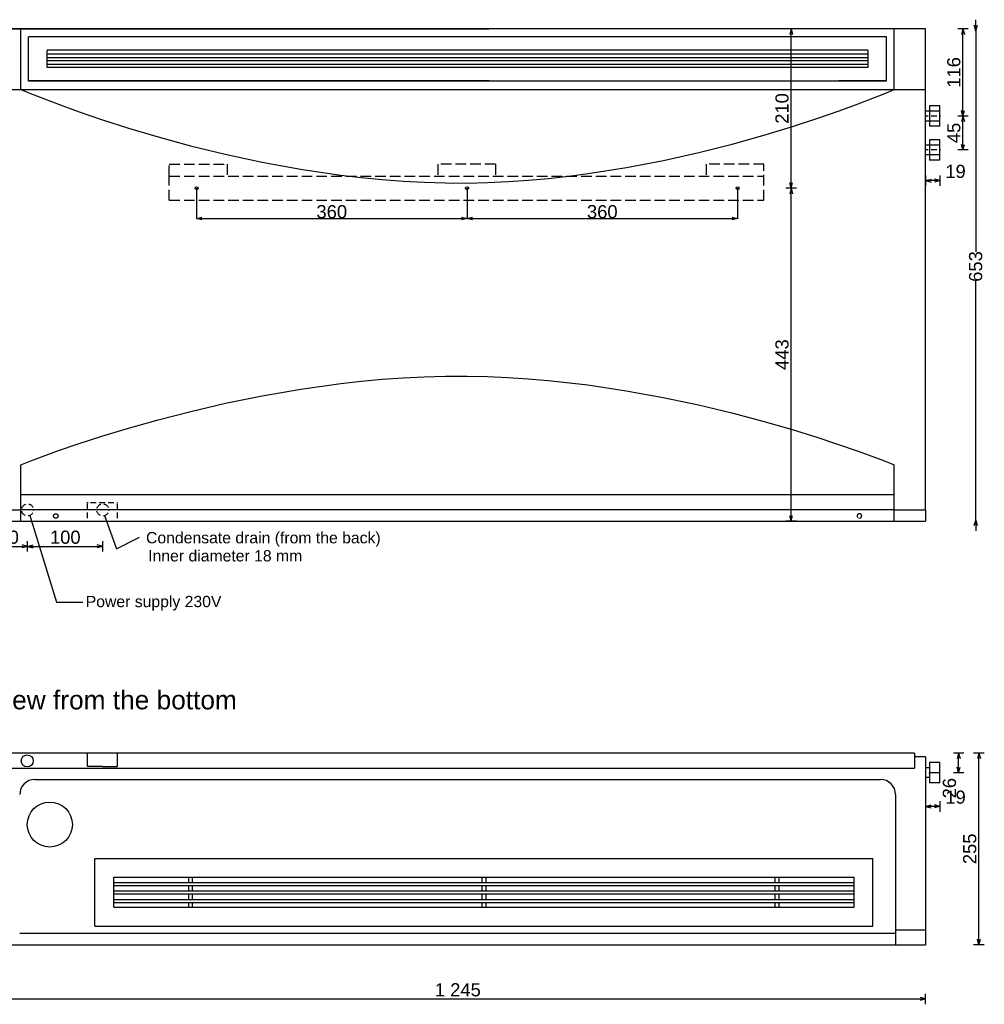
# Model space of a CAD drawing. Extents: x 1718 to 5756, y 20725 to 23464.
# Tile 2 of 4: x 2398 to 3681, y 20725 to 22035. Entities that reach past the tile are written whole.
import ezdxf

# ---------------------------------------------------------------- set-up
doc = ezdxf.new("R2010")
doc.units = 0
doc.header["$MEASUREMENT"] = 0
doc.linetypes.add('Achse', pattern=[11.5, 0, -4, 7.5, 0])
doc.linetypes.add('Hidden Line', pattern=[19.5611, 14.1111, -5.45])
for name, color, linetype in [('Desky', 7, 'Continuous'), ('Kóty délkové', 7, 'Continuous'), ('Křivky', 7, 'Continuous'), ('Nábytek a zařízení', 7, 'Continuous'), ('Oblouky a kružnice', 7, 'Continuous'), ('Popisky', 7, 'Continuous'), ('Střechy', 7, 'Continuous'), ('Textové bloky', 7, 'Continuous'), ('Zdi', 7, 'Continuous'), ('Čáry', 7, 'Continuous')]:
    doc.layers.add(name, color=color, linetype=linetype)
doc.styles.add('GENERATED_STYLE_1', font='ARIAL.ttf')
doc.styles.get("Standard").update_dxf_attribs({"font": 'txt', "bigfont": 'BIGFONT.SHX'})
doc.dimstyles.new('Dimstyle_32D', dxfattribs={"dimtxt": 17.5, "dimasz": 7.125, "dimexe": 0.18, "dimexo": 0, "dimgap": 0.09, "dimtad": 1, "dimdec": 0, "dimzin": 0, "dimdsep": 46, "dimtxsty": 'GENERATED_STYLE_1', "dimblk": 'ARROWHEAD_3', "dimblk1": 'ARROWHEAD_3', "dimblk2": 'ARROWHEAD_3', "dimcen": 0.09, "dimclrd": 7, "dimclre": 7, "dimclrt": 7, "dimazin": 0, "dimtfac": 1, "dimtdec": 4, "dimtmove": 0, "dimatfit": 0, "dimfxl": 1, "dimtolj": 1, "dimtzin": 0, "dimarcsym": 0})
doc.dimstyles.new('Dimstyle_3AB', dxfattribs={"dimtxt": 17.5, "dimasz": 7.125, "dimexe": 0.18, "dimexo": 0, "dimgap": 0.09, "dimtad": 1, "dimdec": 0, "dimzin": 0, "dimdsep": 46, "dimtxsty": 'GENERATED_STYLE_1', "dimblk": 'ARROWHEAD_3', "dimblk1": 'ARROWHEAD_3', "dimblk2": 'ARROWHEAD_3', "dimcen": 0.09, "dimclrd": 218, "dimclre": 218, "dimclrt": 7, "dimazin": 0, "dimtfac": 1, "dimtdec": 4, "dimtmove": 0, "dimatfit": 0, "dimfxl": 1, "dimtolj": 1, "dimtzin": 0, "dimarcsym": 0})
doc.dimstyles.new('Dimstyle_546', dxfattribs={"dimtxt": 0.18, "dimasz": 9.12, "dimexe": 0.18, "dimexo": 0.0625, "dimgap": 0.09, "dimtad": 0, "dimtih": 1, "dimtoh": 1, "dimdec": 4, "dimzin": 0, "dimdsep": 46, "dimtxsty": 'Standard', "dimcen": 0.09, "dimadec": 0, "dimazin": 0, "dimtfac": 1, "dimtdec": 4, "dimtmove": 0, "dimatfit": 0, "dimldrblk": 'ARROWHEAD_5', "dimfxl": 1, "dimtolj": 1, "dimtzin": 0, "dimarcsym": 0})
doc.dimstyles.new('Dimstyle_611', dxfattribs={"dimtxt": 17.5, "dimasz": 7.125, "dimexe": 0.18, "dimexo": 0, "dimgap": 0.09, "dimtad": 1, "dimdec": 0, "dimzin": 0, "dimdsep": 46, "dimtxsty": 'GENERATED_STYLE_1', "dimblk": 'ARROWHEAD_3', "dimblk1": 'ARROWHEAD_3', "dimblk2": 'ARROWHEAD_3', "dimcen": 0.09, "dimclrd": 7, "dimclre": 7, "dimclrt": 7, "dimazin": 0, "dimtfac": 1, "dimtdec": 4, "dimtmove": 0, "dimatfit": 0, "dimfxl": 1, "dimtolj": 1, "dimtzin": 0, "dimarcsym": 0})

# ---------------------------------------------------------------- blocks, each defined once
blk = doc.blocks.new('SPLINE_1', base_point=(2399.2, 21443.4))
at = {"layer": 'Křivky', "color": 7, "linetype": 'Continuous'}
blk.add_lwpolyline([(2399.2, 21443.4), (2412.3, 21448.6), (2449.2, 21462.2), (2475.6, 21471.3), (2506.9, 21481.4), (2542.4, 21492.2), (2582, 21503.3), (2625.1, 21514.4), (2671.3, 21525.1), (2720.3, 21535.1), (2771.7, 21544), (2825, 21551.4), (2852.3, 21554.4), (2879.9, 21557), (2907.8, 21559), (2935.9, 21560.4), (2964.2, 21561.2), (2992.7, 21561.3), (3020, 21560.8), (3047.1, 21559.6), (3074.1, 21557.8), (3100.8, 21555.6), (3153.4, 21549.5), (3204.4, 21541.9), (3253.6, 21532.9), (3300.5, 21522.9), (3344.8, 21512.3), (3386, 21501.4), (3423.8, 21490.6), (3457.8, 21480.1), (3512.9, 21461.5), (3548.2, 21448.4), (3560.7, 21443.4)], dxfattribs=at)
blk = doc.blocks.new('SPLINE_2', base_point=(2399.2, 21942.7))
at = {"layer": 'Křivky', "color": 7, "linetype": 'Continuous'}
blk.add_lwpolyline([(2399.2, 21942.7), (2412.2, 21937.3), (2449.1, 21922.9), (2475.5, 21913.3), (2506.6, 21902.6), (2542.2, 21891.2), (2581.7, 21879.5), (2624.7, 21867.7), (2671, 21856.4), (2720, 21845.9), (2771.4, 21836.6), (2824.7, 21828.7), (2852, 21825.5), (2879.7, 21822.8), (2907.6, 21820.7), (2935.8, 21819.2), (2964.2, 21818.4), (2992.7, 21818.2), (3020, 21818.8), (3047.3, 21820.1), (3074.3, 21821.9), (3101, 21824.3), (3127.5, 21827.3), (3153.7, 21830.7), (3204.8, 21838.8), (3254, 21848.3), (3300.9, 21858.8), (3345.2, 21870), (3386.3, 21881.5), (3424.1, 21892.9), (3458.1, 21904), (3487.8, 21914.4), (3513.1, 21923.6), (3548.3, 21937.5), (3560.7, 21942.7)], dxfattribs=at)
blk = doc.blocks.new('*D15')
at = {"layer": 'Kóty délkové', "color": 218, "linetype": 'Continuous'}
for p, q in [((2345.1, 21383.2), (2331, 21383.2)), ((2338, 21383.2), (2336.1, 21390.5)), ((2338, 21383.2), (2338, 21392.4)), ((2338, 21383.2), (2340, 21390.5)), ((2338, 21368.2), (2338, 21383.2)), ((2345.1, 21368.2), (2331, 21368.2)), ((2338, 21368.2), (2336.1, 21361)), ((2338, 21359.1), (2338, 21368.2)), ((2338, 21368.2), (2340, 21361))]:
    blk.add_line(p, q, dxfattribs=at)
at = {"layer": 'Kóty délkové', "color": 7, "style": 'GENERATED_STYLE_1', "oblique": 0}
blk.add_text('15', height=17.5, rotation=90, dxfattribs=at).set_placement((2334.5, 21334))
blk = doc.blocks.new('ARROWHEAD_3')
at = {"color": 0, "linetype": 'Continuous'}
blk.add_line((0, 0), (-1, 0), dxfattribs=at)
blk.add_lwpolyline([(-1, 0.2679), (0, 0), (-1, -0.2679)], dxfattribs=at)
blk = doc.blocks.new('*D17')
at = {"layer": 'Kóty délkové', "color": 218, "linetype": 'Continuous'}
for p, q in [((2357.7, 21327.7), (2357.7, 21341.8)), ((2357.7, 21334.7), (2364.9, 21336.7)), ((2357.7, 21334.7), (2408.2, 21334.7)), ((2357.7, 21334.7), (2364.9, 21332.8)), ((2408.2, 21334.7), (2400.9, 21336.7)), ((2408.2, 21334.7), (2400.9, 21332.8))]:
    blk.add_line(p, q, dxfattribs=at)
at = {"layer": 'Kóty délkové', "color": 7, "style": 'GENERATED_STYLE_1', "oblique": 0}
blk.add_text('50', height=17.5, dxfattribs=at).set_placement((2369.4, 21338.2))
blk = doc.blocks.new('*D18')
at = {"layer": 'Kóty délkové', "color": 218, "linetype": 'Continuous'}
for p, q in [((2408.2, 21327.7), (2408.2, 21341.8)), ((2508.2, 21327.7), (2508.2, 21341.8)), ((2357.7, 21334.7), (2408.2, 21334.7)), ((2408.2, 21334.7), (2400.9, 21336.7)), ((2408.2, 21334.7), (2400.9, 21332.8)), ((2408.2, 21334.7), (2415.4, 21336.7)), ((2408.2, 21334.7), (2508.2, 21334.7)), ((2408.2, 21334.7), (2415.4, 21332.8)), ((2508.2, 21334.7), (2500.9, 21336.7)), ((2508.2, 21334.7), (2500.9, 21332.8))]:
    blk.add_line(p, q, dxfattribs=at)
at = {"layer": 'Kóty délkové', "color": 7, "style": 'GENERATED_STYLE_1', "oblique": 0}
blk.add_text('100', height=17.5, dxfattribs=at).set_placement((2437.9, 21338.2))
blk = doc.blocks.new('*D19')
at = {"layer": 'Kóty délkové', "color": 7, "linetype": 'Continuous'}
for p, q in [((2357.7, 20725.4), (2357.7, 20739.5)), ((3602.7, 20725.4), (3602.7, 20739.5)), ((2357.7, 20732.5), (2364.9, 20734.4)), ((2357.7, 20732.5), (3602.7, 20732.5)), ((2357.7, 20732.5), (2364.9, 20730.5)), ((3602.7, 20732.5), (3595.4, 20734.4)), ((3602.7, 20732.5), (3595.4, 20730.5))]:
    blk.add_line(p, q, dxfattribs=at)
at = {"layer": 'Kóty délkové', "color": 7, "style": 'GENERATED_STYLE_1', "oblique": 0}
blk.add_text('1\xa0245', height=17.5, dxfattribs=at).set_placement((2949.9, 20736))
blk = doc.blocks.new('*D20')
at = {"layer": 'Kóty délkové', "color": 7, "linetype": 'Continuous'}
for p, q in [((3680.6, 21059.6), (3666.6, 21059.6)), ((3673.6, 21059.6), (3671.7, 21052.4)), ((3673.6, 20804.6), (3673.6, 21059.6)), ((3673.6, 21059.6), (3675.6, 21052.4)), ((3680.6, 20804.6), (3666.6, 20804.6)), ((3673.6, 20804.6), (3671.7, 20811.9)), ((3673.6, 20804.6), (3675.6, 20811.9))]:
    blk.add_line(p, q, dxfattribs=at)
at = {"layer": 'Kóty délkové', "color": 7, "style": 'GENERATED_STYLE_1', "oblique": 0}
blk.add_text('255', height=17.5, rotation=90, dxfattribs=at).set_placement((3670.1, 20911.9))
blk = doc.blocks.new('*D21')
at = {"layer": 'Defpoints', "color": 0}
for p in [(2633, 21811.3), (2992.7, 21811.2), (2992.7, 21770.9)]:
    blk.add_point(p, dxfattribs=at)
at = {"layer": 'Kóty délkové', "color": 7, "linetype": 'Continuous', "lineweight": -2}
for p, q in [((2633, 21811.3), (2633, 21770.8)), ((2992.7, 21811.2), (2992.7, 21770.7)), ((2640.1, 21771), (2985.6, 21770.9))]:
    blk.add_line(p, q, dxfattribs=at)
at = {"layer": 'Kóty délkové', "color": 7, "lineweight": -2, "xscale": 7.124999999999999, "yscale": 7.124999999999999, "zscale": 7.124999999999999}
for p, rotation in [((2633, 21771), 179.9870579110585), ((2992.7, 21770.9), 359.9870579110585)]:
    blk.add_blockref('ARROWHEAD_3', p, dxfattribs=dict(at, rotation=rotation))
at = {"layer": 'Kóty délkové', "color": 7, "linetype": 'Continuous', "insert": (2812.8, 21779.9), "char_height": 17.5, "attachment_point": 5, "rotation": 359.9871, "style": 'GENERATED_STYLE_1'}
blk.add_mtext('\\A1;360', dxfattribs=at)
blk = doc.blocks.new('*D22')
at = {"layer": 'Defpoints', "color": 0}
for p in [(2992.7, 21811.2), (3352.6, 21811.2), (3352.6, 21770.9)]:
    blk.add_point(p, dxfattribs=at)
at = {"layer": 'Kóty délkové', "color": 7, "linetype": 'Continuous', "lineweight": -2}
for p, q in [((2992.7, 21811.2), (2992.7, 21770.7)), ((3352.6, 21811.2), (3352.6, 21770.7)), ((2999.8, 21770.9), (3345.5, 21770.9))]:
    blk.add_line(p, q, dxfattribs=at)
at = {"layer": 'Kóty délkové', "color": 7, "lineweight": -2, "xscale": 7.124999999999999, "yscale": 7.124999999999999, "zscale": 7.124999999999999, "rotation": 180}
blk.add_blockref('ARROWHEAD_3', (2992.7, 21770.9), dxfattribs=at)
at = {"layer": 'Kóty délkové', "color": 7, "lineweight": -2, "xscale": 7.124999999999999, "yscale": 7.124999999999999, "zscale": 7.124999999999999}
blk.add_blockref('ARROWHEAD_3', (3352.6, 21770.9), dxfattribs=at)
at = {"layer": 'Kóty délkové', "color": 7, "linetype": 'Continuous', "insert": (3172.6, 21779.9), "char_height": 17.5, "attachment_point": 5, "style": 'GENERATED_STYLE_1'}
blk.add_mtext('\\A1;360', dxfattribs=at)
blk = doc.blocks.new('*D24')
at = {"layer": 'Kóty délkové', "color": 7, "linetype": 'Continuous'}
for p, q in [((3423.9, 21811.2), (3421.9, 21804)), ((3423.9, 21368.2), (3423.9, 21811.2)), ((3423.9, 21811.2), (3425.8, 21804)), ((3430.9, 21368.2), (3416.8, 21368.2)), ((3423.9, 21368.2), (3421.9, 21375.5)), ((3423.9, 21368.2), (3425.8, 21375.5))]:
    blk.add_line(p, q, dxfattribs=at)
at = {"layer": 'Kóty délkové', "color": 7, "style": 'GENERATED_STYLE_1', "oblique": 0}
blk.add_text('443', height=17.5, rotation=90, dxfattribs=at).set_placement((3420.4, 21569.5))
blk = doc.blocks.new('*D25')
at = {"layer": 'Kóty délkové', "color": 7, "linetype": 'Continuous'}
for p, q in [((3430.9, 22023.2), (3416.8, 22023.2)), ((3423.9, 22023.2), (3421.9, 22016)), ((3423.9, 21811.2), (3423.9, 22023.2)), ((3423.9, 22023.2), (3425.8, 22016)), ((3423.9, 21811.2), (3421.9, 21818.5)), ((3423.9, 21811.2), (3425.8, 21818.5)), ((3430.9, 21811.2), (3416.8, 21811.2)), ((3423.9, 21811.2), (3421.9, 21804)), ((3423.9, 21368.2), (3423.9, 21811.2)), ((3423.9, 21811.2), (3425.8, 21804))]:
    blk.add_line(p, q, dxfattribs=at)
at = {"layer": 'Kóty délkové', "color": 7, "style": 'GENERATED_STYLE_1', "oblique": 0}
blk.add_text('210', height=17.5, rotation=90, dxfattribs=at).set_placement((3420.4, 21897))
blk = doc.blocks.new('*D30')
at = {"layer": 'Kóty délkové', "color": 7, "linetype": 'Continuous'}
for p, q in [((3652.4, 21907.2), (3650.5, 21900)), ((3652.4, 21862.2), (3652.4, 21907.2)), ((3652.4, 21907.2), (3654.3, 21900)), ((3652.4, 21862.2), (3650.5, 21869.5)), ((3652.4, 21862.2), (3654.3, 21869.5)), ((3659.4, 21862.2), (3645.4, 21862.2))]:
    blk.add_line(p, q, dxfattribs=at)
at = {"layer": 'Kóty délkové', "color": 7, "style": 'GENERATED_STYLE_1', "oblique": 0}
blk.add_text('45', height=17.5, rotation=90, dxfattribs=at).set_placement((3648.9, 21871.2))
blk = doc.blocks.new('*D31')
at = {"layer": 'Kóty délkové', "color": 7, "linetype": 'Continuous'}
for p, q in [((3659.4, 22023.2), (3645.4, 22023.2)), ((3652.4, 22023.2), (3650.5, 22016)), ((3652.4, 21907.2), (3652.4, 22023.2)), ((3652.4, 22023.2), (3654.3, 22016)), ((3659.4, 21907.2), (3645.4, 21907.2)), ((3652.4, 21907.2), (3650.5, 21914.5)), ((3652.4, 21907.2), (3650.5, 21900)), ((3652.4, 21907.2), (3654.3, 21914.5)), ((3652.4, 21862.2), (3652.4, 21907.2)), ((3652.4, 21907.2), (3654.3, 21900))]:
    blk.add_line(p, q, dxfattribs=at)
at = {"layer": 'Kóty délkové', "color": 7, "style": 'GENERATED_STYLE_1', "oblique": 0}
blk.add_text('116', height=17.5, rotation=90, dxfattribs=at).set_placement((3648.9, 21945))
blk = doc.blocks.new('*D48')
at = {"layer": 'Kóty délkové', "color": 7, "linetype": 'Continuous'}
for p, q in [((3653.6, 21059.6), (3639.6, 21059.6)), ((3646.6, 21059.6), (3644.7, 21052.4)), ((3646.6, 21033.6), (3646.6, 21059.6)), ((3646.6, 21059.6), (3648.5, 21052.4)), ((3646.6, 21033.6), (3644.7, 21040.9)), ((3646.6, 21033.6), (3648.5, 21040.9)), ((3653.6, 21033.6), (3639.6, 21033.6))]:
    blk.add_line(p, q, dxfattribs=at)
at = {"layer": 'Kóty délkové', "color": 7, "style": 'GENERATED_STYLE_1', "oblique": 0}
blk.add_text('26', height=17.5, rotation=90, dxfattribs=at).set_placement((3643.1, 20999.4))
blk = doc.blocks.new('*D51')
at = {"layer": 'Kóty délkové', "color": 7, "linetype": 'Continuous'}
for p, q in [((3602.7, 20995.8), (3602.7, 20981.7)), ((3602.7, 20988.8), (3609.9, 20990.7)), ((3621.7, 20988.8), (3602.7, 20988.8)), ((3602.7, 20988.8), (3609.9, 20986.8)), ((3621.7, 20988.8), (3614.4, 20990.7)), ((3621.7, 20988.8), (3614.4, 20986.8)), ((3621.7, 20995.8), (3621.7, 20981.7))]:
    blk.add_line(p, q, dxfattribs=at)
at = {"layer": 'Kóty délkové', "color": 7, "style": 'GENERATED_STYLE_1', "oblique": 0}
blk.add_text('19', height=17.5, dxfattribs=at).set_placement((3628.9, 20992.3))
blk = doc.blocks.new('*D52')
at = {"layer": 'Kóty délkové', "color": 7, "linetype": 'Continuous'}
for p, q in [((3602.7, 21828.4), (3602.7, 21814.3)), ((3621.7, 21828.4), (3621.7, 21814.3)), ((3602.7, 21821.4), (3609.9, 21823.3)), ((3621.7, 21821.4), (3602.7, 21821.4)), ((3602.7, 21821.4), (3609.9, 21819.4)), ((3621.7, 21821.4), (3614.4, 21823.3)), ((3621.7, 21821.4), (3614.4, 21819.4))]:
    blk.add_line(p, q, dxfattribs=at)
at = {"layer": 'Kóty délkové', "color": 7, "style": 'GENERATED_STYLE_1', "oblique": 0}
blk.add_text('19', height=17.5, dxfattribs=at).set_placement((3628.9, 21824.9))
blk = doc.blocks.new('ARROWHEAD_5')
at = {"color": 0, "linetype": 'Continuous'}
blk.add_line((0, 0), (-1, 0), dxfattribs=at)
blk.add_solid([(-1, 0.2679), (0, 0), (-1, -0.2679), (-1, 0.2679)], dxfattribs=at)
blk = doc.blocks.new('*D111')
at = {"layer": 'Defpoints', "color": 0}
for p in [(3668.3, 22021.2), (3669.3, 22021.2), (3669.1, 21369.8)]:
    blk.add_point(p, dxfattribs=at)
at = {"layer": 'Kóty délkové', "color": 7, "linetype": 'Continuous', "lineweight": -2}
for p, q in [((3669.3, 22028.4), (3669.3, 22035.5)), ((3668.3, 22021.2), (3669.5, 22021.2)), ((3669.3, 22021.2), (3669.3, 21726.5)), ((3669.3, 21369.8), (3669.3, 21687.6)), ((3669.1, 21369.8), (3669.5, 21369.8)), ((3669.3, 21362.7), (3669.3, 21355.6))]:
    blk.add_line(p, q, dxfattribs=at)
at = {"layer": 'Kóty délkové', "color": 7, "lineweight": -2, "xscale": 7.124999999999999, "yscale": 7.124999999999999, "zscale": 7.124999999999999}
for p, rotation in [((3669.3, 22021.2), 269.9999999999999), ((3669.3, 21369.8), 89.99999999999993)]:
    blk.add_blockref('ARROWHEAD_3', p, dxfattribs=dict(at, rotation=rotation))
at = {"layer": 'Kóty délkové', "color": 7, "linetype": 'Continuous', "insert": (3669.3, 21707.1), "char_height": 17.5, "attachment_point": 5, "rotation": 90, "style": 'GENERATED_STYLE_1'}
blk.add_mtext('\\A1;653', dxfattribs=at)
blk = doc.blocks.new('DIM_22', base_point=(2408.2, 21334.7))
at = {"layer": 'Kóty délkové', "color": 218, "linetype": 'Continuous'}
dim = blk.add_linear_dim(base=(2408.1563, 21334.7398), p1=(2357.6816, 21368.2462), p2=(2408.1563, 21383.2462), dimstyle='Dimstyle_3AB', dxfattribs=at)
dim.commit()
dim.dimension.update_dxf_attribs({"geometry": '*D17', "text_midpoint": (2376.1689, 21346.9898)})
dim = blk.add_aligned_dim(p1=(2408.2, 21383.2), p2=(2508.2, 21383.2), distance=-48.5, dimstyle='Dimstyle_3AB', dxfattribs=at)
dim.commit()
dim.dimension.update_dxf_attribs({"geometry": '*D18', "text_midpoint": (2444.7, 21347)})
blk = doc.blocks.new('DIM_27', base_point=(3423.9, 21811.2))
at = {"layer": 'Kóty délkové', "color": 7, "linetype": 'Continuous'}
dim = blk.add_linear_dim(base=(3423.9, 21811.2), p1=(3353.7, 21811.2), p2=(3602.7, 22023.2), angle=90, text='210', dimstyle='Dimstyle_32D', dxfattribs=at)
dim.commit()
dim.dimension.update_dxf_attribs({"geometry": '*D25', "text_midpoint": (3411.6, 21917.2), "text_rotation": 90})
dim = blk.add_linear_dim(base=(3423.9, 21811.2), p1=(3602.7, 21368.2), p2=(3353.7, 21811.2), angle=90, dimstyle='Dimstyle_32D', dxfattribs=at)
dim.commit()
dim.dimension.update_dxf_attribs({"geometry": '*D24', "text_midpoint": (3411.6, 21576.2), "text_rotation": 90})
blk = doc.blocks.new('DIM_29', base_point=(3652.4, 21907.2))
at = {"layer": 'Kóty délkové', "color": 7, "linetype": 'Continuous'}
dim = blk.add_linear_dim(base=(3652.4, 21907.2), p1=(3621.7, 21907.2), p2=(3602.7, 22023.2), angle=90, dimstyle='Dimstyle_32D', dxfattribs=at)
dim.commit()
dim.dimension.update_dxf_attribs({"geometry": '*D31', "text_midpoint": (3640.2, 21951.7), "text_rotation": 90})
dim = blk.add_aligned_dim(p1=(3621.7, 21862.2), p2=(3621.7, 21907.2), distance=-30.7, dimstyle='Dimstyle_32D', dxfattribs=at)
dim.commit()
dim.dimension.update_dxf_attribs({"geometry": '*D30', "text_midpoint": (3640.2, 21878), "text_rotation": 90})

msp = doc.modelspace()

# ---------------------------------------------------------------- linework, layer by layer
at = {"layer": 'Desky', "color": 1, "linetype": 'Continuous'}
msp.add_line((2362.7, 22023.2), (3022.1, 22023.2), dxfattribs=at)
at = {"layer": 'Desky', "color": 7, "linetype": 'Continuous'}
for p, q in [((2357.7, 21383.2), (2399.2, 21383.2)), ((3560.7, 21383.4), (3602.7, 21383.4)), ((3602.7, 21383.2), (3602.7, 21388.2))]:
    msp.add_line(p, q, dxfattribs=at)
at = {"layer": 'Nábytek a zařízení', "color": 7, "linetype": 'Continuous'}
for p, q in [((2409.2, 21953.6), (2409.2, 22012.7)), ((3487.1, 22012.7), (2409.2, 22012.7)), ((3550.7, 22012.7), (3487.1, 22012.7)), ((3550.7, 21954), (3550.7, 22012.7)), ((2434.2, 21971.9), (2434.2, 21995)), ((3487.1, 21995), (2434.2, 21995)), ((3487.1, 21989.5), (2434.2, 21989.5)), ((2434.2, 21985.3), (3487.1, 21985.3)), ((3525.7, 21995), (3487.1, 21995)), ((3525.7, 21989.5), (3487.1, 21989.5)), ((3487.1, 21985.3), (3525.7, 21985.3)), ((3487.1, 21980.7), (2434.2, 21980.7)), ((2434.2, 21976.4), (3487.1, 21976.4)), ((3487.1, 21971.7), (2434.2, 21971.7)), ((3525.7, 21980.7), (3487.1, 21980.7)), ((3487.1, 21976.4), (3525.7, 21976.4)), ((3525.7, 21971.7), (3487.1, 21971.7)), ((3022.1, 21954), (2409.2, 21954)), ((3487.1, 21953.6), (2409.2, 21953.6)), ((3550.7, 21954), (3487.1, 21954)), ((3550.7, 21953.6), (3487.1, 21953.6)), ((3487.1, 21403.4), (2399.2, 21403.4)), ((3560.7, 21403.4), (3487.1, 21403.4)), ((3487.1, 21383.4), (2399.2, 21383.4)), ((3560.7, 21383.4), (3487.1, 21383.4)), ((2482.7, 21368.2), (2483.1, 21368.2)), ((2483.1, 21368.2), (2484.2, 21368.2)), ((2484.2, 21368.2), (2486, 21368.2)), ((2486, 21368.2), (2488.5, 21368.2)), ((2488.5, 21368.2), (2491.6, 21368.2)), ((2491.6, 21368.2), (2495.2, 21368.2)), ((2495.2, 21368.2), (2499.1, 21368.2)), ((2499.1, 21368.2), (2503.3, 21368.2)), ((2503.3, 21368.2), (2507.7, 21368.2)), ((2507.7, 21368.2), (2512, 21368.2)), ((2512, 21368.2), (2516.2, 21368.2)), ((2516.2, 21368.2), (2520.2, 21368.2)), ((2520.2, 21368.2), (2523.8, 21368.2)), ((2523.8, 21368.2), (2526.8, 21368.2)), ((2526.8, 21368.2), (2529.3, 21368.2)), ((2529.3, 21368.2), (2531.2, 21368.2)), ((2531.2, 21368.2), (2532.3, 21368.2)), ((2532.3, 21368.2), (2532.7, 21368.2))]:
    msp.add_line(p, q, dxfattribs=at)
at = {"layer": 'Oblouky a kružnice', "color": 7, "linetype": 'Continuous'}
for centre, radius in [((2633, 21811.2), 2), ((2992.7, 21811.2), 2), ((3352.6, 21811.2), 2), ((2407.7, 21049.3), 8), ((2437.7, 20964.6), 30)]:
    msp.add_circle(centre, radius, dxfattribs=at)
at = {"layer": 'Oblouky a kružnice', "color": 7, "linetype": 'Achse'}
for centre in [(2408.2, 21383.2), (2508.2, 21383.2)]:
    msp.add_circle(centre, 8, dxfattribs=at)
at = {"layer": 'Oblouky a kružnice', "color": 7, "linetype": 'Continuous'}
for centre, start, end in [((2417.7, 21004.6), 90, 180), ((3542.7, 21004.6), 0, 90)]:
    msp.add_arc(centre, 20, start, end, dxfattribs=at)
at = {"layer": 'Střechy', "color": 7, "linetype": 'Continuous'}
for p, q in [((3022.1, 22023.2), (2357.7, 22023.2)), ((2399.2, 21942.7), (2399.2, 22023.2)), ((3560.7, 21942.7), (3560.7, 22023.2)), ((3602.7, 21943.2), (3602.7, 22023.2)), ((3525.7, 21995), (3525.7, 21971.7)), ((2357.7, 21942.7), (2399.2, 21942.7)), ((2399.2, 21942.7), (3487.1, 21942.7)), ((3487.1, 21942.7), (3560.7, 21942.7)), ((3560.7, 21942.7), (3602.7, 21942.7)), ((3602.7, 21936.2), (3602.7, 21943.2))]:
    msp.add_line(p, q, dxfattribs=at)
at = {"layer": 'Zdi', "color": 7, "linetype": 'Continuous'}
for p, q in [((3602.7, 22023.2), (2382.7, 22023.2)), ((3602.7, 21448.2), (3602.7, 21943.2)), ((3602.7, 21388.2), (3602.7, 21936.2)), ((2399.2, 21368.2), (2399.2, 21443.4)), ((3560.7, 21368.2), (3560.7, 21443.4)), ((3602.7, 21383.2), (3602.7, 21443.2)), ((3602.7, 21383.2), (3602.7, 21368.2)), ((2382.7, 21368.2), (2482.7, 21368.2)), ((2442.7, 21375.8), (2442.8, 21376)), ((2442.7, 21375.5), (2442.7, 21375.8)), ((2442.7, 21375.2), (2442.7, 21375.5)), ((2442.7, 21375), (2442.7, 21375.2)), ((2442.7, 21374.7), (2442.7, 21375)), ((2442.8, 21374.5), (2442.7, 21374.7)), ((2442.8, 21376), (2442.9, 21376.3)), ((2442.9, 21374.2), (2442.8, 21374.5)), ((2442.9, 21376.3), (2443, 21376.5)), ((2443, 21374), (2442.9, 21374.2)), ((2443, 21376.5), (2443.1, 21376.7)), ((2443.1, 21373.7), (2443, 21374)), ((2443.1, 21376.7), (2443.2, 21377)), ((2443.2, 21373.5), (2443.1, 21373.7)), ((2443.2, 21377), (2443.4, 21377.2)), ((2443.4, 21373.3), (2443.2, 21373.5)), ((2443.4, 21377.2), (2443.6, 21377.4)), ((2443.6, 21373.1), (2443.4, 21373.3)), ((2443.6, 21377.4), (2443.8, 21377.5)), ((2443.8, 21372.9), (2443.6, 21373.1)), ((2443.8, 21377.5), (2444, 21377.7)), ((2444, 21372.8), (2443.8, 21372.9)), ((2444, 21377.7), (2444.2, 21377.8)), ((2444.2, 21372.6), (2444, 21372.8)), ((2444.2, 21377.8), (2444.4, 21378)), ((2444.4, 21372.5), (2444.2, 21372.6)), ((2444.4, 21378), (2444.7, 21378.1)), ((2444.7, 21372.4), (2444.4, 21372.5)), ((2444.7, 21378.1), (2444.9, 21378.1)), ((2444.9, 21372.3), (2444.7, 21372.4)), ((2444.9, 21378.1), (2445.2, 21378.2)), ((2445.2, 21372.3), (2444.9, 21372.3)), ((2445.2, 21378.2), (2445.4, 21378.2)), ((2445.4, 21372.3), (2445.2, 21372.3)), ((2445.4, 21378.2), (2445.7, 21378.2)), ((2445.7, 21372.2), (2445.4, 21372.3)), ((2445.7, 21378.2), (2445.9, 21378.2)), ((2445.9, 21372.3), (2445.7, 21372.2)), ((2445.9, 21378.2), (2446.2, 21378.2)), ((2446.2, 21372.3), (2445.9, 21372.3)), ((2446.2, 21378.2), (2446.5, 21378.1)), ((2446.5, 21372.3), (2446.2, 21372.3)), ((2446.5, 21378.1), (2446.7, 21378.1)), ((2446.7, 21372.4), (2446.5, 21372.3)), ((2446.7, 21378.1), (2446.9, 21378)), ((2446.9, 21372.5), (2446.7, 21372.4)), ((2446.9, 21378), (2447.2, 21377.8)), ((2447.2, 21372.6), (2446.9, 21372.5)), ((2447.2, 21377.8), (2447.4, 21377.7)), ((2447.4, 21372.8), (2447.2, 21372.6)), ((2447.4, 21377.7), (2447.6, 21377.5)), ((2447.6, 21372.9), (2447.4, 21372.8)), ((2447.6, 21377.5), (2447.8, 21377.4)), ((2447.8, 21373.1), (2447.6, 21372.9)), ((2447.8, 21377.4), (2448, 21377.2)), ((2448, 21373.3), (2447.8, 21373.1)), ((2448, 21377.2), (2448.1, 21377)), ((2448.1, 21373.5), (2448, 21373.3)), ((2448.1, 21377), (2448.3, 21376.7)), ((2448.3, 21373.7), (2448.1, 21373.5)), ((2448.3, 21376.7), (2448.4, 21376.5)), ((2448.4, 21374), (2448.3, 21373.7)), ((2448.4, 21376.5), (2448.5, 21376.3)), ((2448.5, 21374.2), (2448.4, 21374)), ((2448.5, 21376.3), (2448.6, 21376)), ((2448.6, 21374.5), (2448.5, 21374.2)), ((2448.6, 21376), (2448.6, 21375.8)), ((2448.6, 21375.8), (2448.7, 21375.5)), ((2448.7, 21375), (2448.6, 21374.7)), ((2448.6, 21374.7), (2448.6, 21374.5)), ((2448.7, 21375.5), (2448.7, 21375.2)), ((2448.7, 21375.2), (2448.7, 21375)), ((2532.7, 21368.2), (3487.1, 21368.2)), ((3487.1, 21368.2), (3577.7, 21368.2)), ((3511.8, 21376), (3511.7, 21375.8)), ((3511.7, 21375.8), (3511.7, 21375.5)), ((3511.7, 21375.5), (3511.7, 21375.2)), ((3511.7, 21375.2), (3511.7, 21375)), ((3511.7, 21375), (3511.7, 21374.7)), ((3511.7, 21374.7), (3511.8, 21374.5)), ((3511.9, 21376.3), (3511.8, 21376)), ((3511.8, 21374.5), (3511.9, 21374.2)), ((3512, 21376.5), (3511.9, 21376.3)), ((3511.9, 21374.2), (3512, 21374)), ((3512.1, 21376.7), (3512, 21376.5)), ((3512.2, 21377), (3512.1, 21376.7)), ((3512.1, 21373.7), (3512.2, 21373.5)), ((3512.4, 21377.2), (3512.2, 21377)), ((3512.2, 21373.5), (3512.4, 21373.3)), ((3512.6, 21377.4), (3512.4, 21377.2)), ((3512.4, 21373.3), (3512.6, 21373.1)), ((3512.8, 21377.5), (3512.6, 21377.4)), ((3513, 21377.7), (3512.8, 21377.5)), ((3512.8, 21372.9), (3513, 21372.8)), ((3513.2, 21377.8), (3513, 21377.7)), ((3513, 21372.8), (3513.2, 21372.6)), ((3513.4, 21378), (3513.2, 21377.8)), ((3513.7, 21378.1), (3513.4, 21378)), ((3513.4, 21372.5), (3513.7, 21372.4)), ((3513.9, 21378.1), (3513.7, 21378.1)), ((3513.7, 21372.4), (3513.9, 21372.3)), ((3514.2, 21378.2), (3513.9, 21378.1)), ((3514.4, 21378.2), (3514.2, 21378.2)), ((3514.2, 21372.3), (3514.4, 21372.3)), ((3514.7, 21378.2), (3514.4, 21378.2)), ((3514.9, 21378.2), (3514.7, 21378.2)), ((3514.7, 21372.2), (3514.9, 21372.3)), ((3515.2, 21378.2), (3514.9, 21378.2)), ((3515.5, 21378.1), (3515.2, 21378.2)), ((3515.2, 21372.3), (3515.5, 21372.3)), ((3515.7, 21378.1), (3515.5, 21378.1)), ((3515.9, 21378), (3515.7, 21378.1)), ((3515.7, 21372.4), (3515.9, 21372.5)), ((3516.2, 21377.8), (3515.9, 21378)), ((3515.9, 21372.5), (3516.2, 21372.6)), ((3516.4, 21377.7), (3516.2, 21377.8)), ((3516.6, 21377.5), (3516.4, 21377.7)), ((3516.4, 21372.8), (3516.6, 21372.9)), ((3516.8, 21377.4), (3516.6, 21377.5)), ((3516.6, 21372.9), (3516.8, 21373.1)), ((3517, 21377.2), (3516.8, 21377.4)), ((3517.1, 21377), (3517, 21377.2)), ((3517, 21373.3), (3517.1, 21373.5)), ((3517.3, 21376.7), (3517.1, 21377)), ((3517.1, 21373.5), (3517.3, 21373.7)), ((3517.4, 21376.5), (3517.3, 21376.7)), ((3517.3, 21373.7), (3517.4, 21374)), ((3517.5, 21376.3), (3517.4, 21376.5)), ((3517.6, 21376), (3517.5, 21376.3)), ((3517.5, 21374.2), (3517.6, 21374.5)), ((3517.6, 21375.8), (3517.6, 21376)), ((3517.7, 21375.5), (3517.6, 21375.8)), ((3517.6, 21374.7), (3517.7, 21375)), ((3517.6, 21374.5), (3517.6, 21374.7)), ((3517.7, 21375.2), (3517.7, 21375.5)), ((3517.7, 21375), (3517.7, 21375.2)), ((3577.7, 21368.2), (3602.7, 21368.2))]:
    msp.add_line(p, q, dxfattribs=at)
at = {"layer": 'Čáry', "color": 1, "linetype": 'Continuous'}
for p, q in [((3621.7, 21920.7), (3607.7, 21920.7)), ((3607.7, 21920.7), (3607.7, 21893.7)), ((3621.7, 21893.7), (3621.7, 21920.7)), ((3621.7, 21913.7), (3602.7, 21913.7)), ((3621.7, 21900.7), (3602.7, 21900.7)), ((3621.7, 21893.7), (3607.7, 21893.7)), ((3621.7, 21868.7), (3602.7, 21868.7)), ((3621.7, 21875.7), (3607.7, 21875.7)), ((3607.7, 21875.7), (3607.7, 21848.7)), ((3621.7, 21848.7), (3621.7, 21875.7)), ((3621.7, 21855.7), (3602.7, 21855.7)), ((3621.7, 21848.7), (3607.7, 21848.7)), ((3607.7, 21040.1), (3602.7, 21040.1)), ((3621.7, 21047.1), (3607.7, 21047.1)), ((3607.7, 21047.1), (3607.7, 21020.1)), ((3621.7, 21020.1), (3621.7, 21047.1)), ((3607.7, 21027.1), (3602.7, 21027.1)), ((3621.7, 21033.6), (3607.7, 21033.6)), ((3621.7, 21020.1), (3607.7, 21020.1))]:
    msp.add_line(p, q, dxfattribs=at)
at = {"layer": 'Čáry', "color": 1, "linetype": 'Achse'}
for p, q in [((3621.7, 21907.2), (3602.7, 21907.2)), ((3621.7, 21862.2), (3602.7, 21862.2)), ((3607.7, 21033.6), (3602.7, 21033.6))]:
    msp.add_line(p, q, dxfattribs=at)
at = {"layer": 'Čáry', "color": 7, "linetype": 'Hidden Line'}
for p, q in [((2596.7, 21827.2), (2596.7, 21843.2)), ((2596.7, 21843.2), (2673.7, 21843.2)), ((2673.7, 21843.2), (2673.7, 21827.2)), ((3030.7, 21843.2), (2953.7, 21843.2)), ((2953.7, 21843.2), (2953.7, 21827.2)), ((3030.7, 21843.2), (3030.7, 21827.2)), ((3387.7, 21843.2), (3310.7, 21843.2)), ((3310.7, 21843.2), (3310.7, 21827.2)), ((3387.7, 21795.2), (3387.7, 21843.2)), ((2596.7, 21795.2), (2596.7, 21827.2)), ((2596.7, 21827.2), (3387.7, 21827.2)), ((2596.7, 21795.2), (3387.7, 21795.2))]:
    msp.add_line(p, q, dxfattribs=at)
at = {"layer": 'Čáry', "color": 7, "linetype": 'Achse'}
for p, q in [((2487.7, 21368.2), (2487.7, 21393.2)), ((2487.7, 21393.2), (2527.7, 21393.2)), ((2527.7, 21368.2), (2527.7, 21393.2))]:
    msp.add_line(p, q, dxfattribs=at)
at = {"layer": 'Čáry', "color": 7, "linetype": 'Continuous'}
for p, q in [((3487.1, 21059.6), (2372.7, 21059.6)), ((2487.7, 21042), (2487.7, 21059.6)), ((2527.7, 21042), (2527.7, 21059.6)), ((3587.7, 21059.6), (3487.1, 21059.6)), ((3587.7, 21059.6), (3587.7, 21039.6)), ((3602.7, 21054.6), (3587.7, 21054.6)), ((3602.7, 21054.6), (3602.7, 20804.6)), ((2507.7, 21042), (2487.7, 21042)), ((2507.7, 21042), (2527.7, 21042)), ((2372.7, 21039.6), (3487.1, 21039.6)), ((3487.1, 21039.6), (3587.7, 21039.6)), ((2417.7, 21024.6), (3487.1, 21024.6)), ((3487.1, 21024.6), (3542.7, 21024.6)), ((3562.7, 21004.6), (3562.7, 20804.6)), ((2497.7, 20829.6), (2497.7, 20919.6)), ((2497.7, 20919.6), (3487.1, 20919.6)), ((3487.1, 20919.6), (3532.7, 20919.6)), ((3532.7, 20829.6), (3532.7, 20919.6)), ((2522.7, 20854.6), (2522.7, 20894.6)), ((2522.7, 20894.6), (3507.7, 20894.6)), ((2522.7, 20887.4), (3487.1, 20887.4)), ((2522.7, 20883.4), (3487.1, 20883.4)), ((2622.7, 20887.4), (2622.7, 20894.6)), ((2622.7, 20876.2), (2622.7, 20883.4)), ((2627.7, 20887.4), (2627.7, 20894.6)), ((2627.7, 20876.2), (2627.7, 20883.4)), ((3013, 20887.4), (3013, 20894.6)), ((3013, 20876.2), (3013, 20883.4)), ((3018, 20887.4), (3018, 20894.6)), ((3018, 20876.2), (3018, 20883.4)), ((3402.7, 20887.4), (3402.7, 20894.6)), ((3402.7, 20876.2), (3402.7, 20883.4)), ((3407.7, 20887.4), (3407.7, 20894.6)), ((3407.7, 20876.2), (3407.7, 20883.4)), ((3487.1, 20887.4), (3507.7, 20887.4)), ((3487.1, 20883.4), (3507.7, 20883.4)), ((3507.7, 20854.6), (3507.7, 20894.6)), ((2522.7, 20876.2), (3487.1, 20876.2)), ((2522.7, 20872.2), (3487.1, 20872.2)), ((2622.7, 20864.9), (2622.7, 20872.2)), ((2627.7, 20864.9), (2627.7, 20872.2)), ((3013, 20864.9), (3013, 20872.2)), ((3018, 20864.9), (3018, 20872.2)), ((3402.7, 20864.9), (3402.7, 20872.2)), ((3407.7, 20864.9), (3407.7, 20872.2)), ((3487.1, 20876.2), (3507.7, 20876.2)), ((3487.1, 20872.2), (3507.7, 20872.2)), ((2522.7, 20864.9), (3487.1, 20864.9)), ((2522.7, 20860.9), (3487.1, 20860.9)), ((2622.7, 20854.6), (2622.7, 20860.9)), ((2627.7, 20854.6), (2627.7, 20860.9)), ((3013, 20854.6), (3013, 20860.9)), ((3018, 20854.6), (3018, 20860.9)), ((3402.7, 20854.6), (3402.7, 20860.9)), ((3407.7, 20854.6), (3407.7, 20860.9)), ((3487.1, 20864.9), (3507.7, 20864.9)), ((3487.1, 20860.9), (3507.7, 20860.9)), ((2522.7, 20854.6), (3487.1, 20854.6)), ((3487.1, 20854.6), (3507.7, 20854.6)), ((3487.1, 20819.6), (2397.7, 20819.6)), ((2497.7, 20829.6), (3487.1, 20829.6)), ((3487.1, 20829.6), (3532.7, 20829.6)), ((3562.7, 20819.6), (3487.1, 20819.6)), ((3562.7, 20824.6), (3602.7, 20824.6)), ((2357.7, 20804.6), (3487.1, 20804.6)), ((3487.1, 20804.6), (3602.7, 20804.6))]:
    msp.add_line(p, q, dxfattribs=at)

# ---------------------------------------------------------------- block references
at = {"layer": 'Kóty délkové', "color": 7, "linetype": 'Continuous'}
for name, p in [('DIM_27', (3423.9, 21811.2)), ('DIM_29', (3652.4, 21907.2))]:
    msp.add_blockref(name, p, dxfattribs=at)
at = {"layer": 'Kóty délkové', "color": 218, "linetype": 'Continuous'}
msp.add_blockref('DIM_22', (2408.2, 21334.7), dxfattribs=at)
at = {"layer": 'Křivky', "color": 7, "linetype": 'Continuous'}
for name, p in [('SPLINE_2', (2399.2, 21942.7)), ('SPLINE_1', (2399.2, 21443.4))]:
    msp.add_blockref(name, p, dxfattribs=at)

# ---------------------------------------------------------------- texts
at = {"layer": 'Popisky', "color": 7, "char_height": 15, "attachment_point": 4, "style": 'GENERATED_STYLE_1'}
for s, insert, width in [('{ Condensate drain (from the back)}', (2559.9, 21344), 389.667), ('{ Power supply 230V}', (2479.7, 21259.1), 268.897)]:
    msp.add_mtext(s, dxfattribs=dict(at, insert=insert, width=width))
at = {"layer": 'Textové bloky', "color": 7, "attachment_point": 1, "style": 'GENERATED_STYLE_1'}
for s, insert, char_height, width in [('{Inner diameter 18 mm}', (2568.6, 21329.7), 15, 612.526), ('{View from the bottom}', (2356.6, 21142.9), 25, 340.436)]:
    msp.add_mtext(s, dxfattribs=dict(at, insert=insert, char_height=char_height, width=width))

# ---------------------------------------------------------------- dimensions: what is measured, and where the dimension line sits
at = {"layer": 'Kóty délkové', "color": 7, "linetype": 'Continuous'}
dim = msp.add_linear_dim(base=(3669.3, 22021.2), p1=(3669.1, 21369.8), p2=(3668.3, 22021.2), angle=90, text='653', dimstyle='Dimstyle_611', dxfattribs=at)
dim.commit()
dim.dimension.update_dxf_attribs({"geometry": '*D111', "text_midpoint": (3669.3, 21707.1), "dimtype": 160, "text_rotation": 90})
for base, p1, p2, picture, middle in [((3602.7, 21821.4), (3621.7, 21848.7), (3602.7, 22023.2), '*D52', (3635.7, 21833.6)), ((3602.7, 20988.8), (3621.7, 21047.1), (3602.7, 21054.6), '*D51', (3635.7, 21001))]:
    dim = msp.add_linear_dim(base=base, p1=p1, p2=p2, angle=180, dimstyle='Dimstyle_32D', dxfattribs=at)
    dim.commit()
    dim.dimension.update_dxf_attribs({"geometry": picture, "text_midpoint": middle})
for p1, p2, distance, picture, middle in [((2633, 21811.3), (2992.7, 21811.2), -40.4, '*D21', (2812.8, 21779.9)), ((2992.7, 21811.2), (3352.6, 21811.2), -40.4, '*D22', (3172.6, 21779.9)), ((2357.7, 20804.6), (3602.7, 20804.6), -72.2, '*D19', (2956.7, 20744.7))]:
    dim = msp.add_aligned_dim(p1=p1, p2=p2, distance=distance, dimstyle='Dimstyle_32D', dxfattribs=at)
    dim.commit()
    dim.dimension.update_dxf_attribs({"geometry": picture, "text_midpoint": middle})
at = {"layer": 'Kóty délkové', "color": 218, "linetype": 'Continuous'}
dim = msp.add_linear_dim(base=(2338, 21383.2), p1=(2357.7, 21368.2), p2=(2408.2, 21383.2), angle=90, dimstyle='Dimstyle_3AB', dxfattribs=at)
dim.commit()
dim.dimension.update_dxf_attribs({"geometry": '*D15', "text_midpoint": (2325.8, 21340.7), "text_rotation": 90})
at = {"layer": 'Kóty délkové', "color": 7, "linetype": 'Continuous'}
for base, p1, picture, middle in [((3673.6, 21059.6), (3602.7, 20804.6), '*D20', (3661.4, 20918.6)), ((3646.6, 21059.6), (3621.7, 21033.6), '*D48', (3634.4, 21006.1))]:
    dim = msp.add_linear_dim(base=base, p1=p1, p2=(3587.7, 21059.6), angle=90, dimstyle='Dimstyle_32D', dxfattribs=at)
    dim.commit()
    dim.dimension.update_dxf_attribs({"geometry": picture, "text_midpoint": middle, "text_rotation": 90})

# ---------------------------------------------------------------- leaders
at = {"layer": 'Popisky', "color": 218, "linetype": 'Continuous'}
for points in [[(2411.1, 21375.8), (2446.8, 21260.4), (2481.5, 21260.4)], [(2510.7, 21375.6), (2526.3, 21331.6), (2556.9, 21347.1)]]:
    msp.add_leader(points, dimstyle='Dimstyle_546', dxfattribs=at)

doc.saveas('drawing.dxf')
